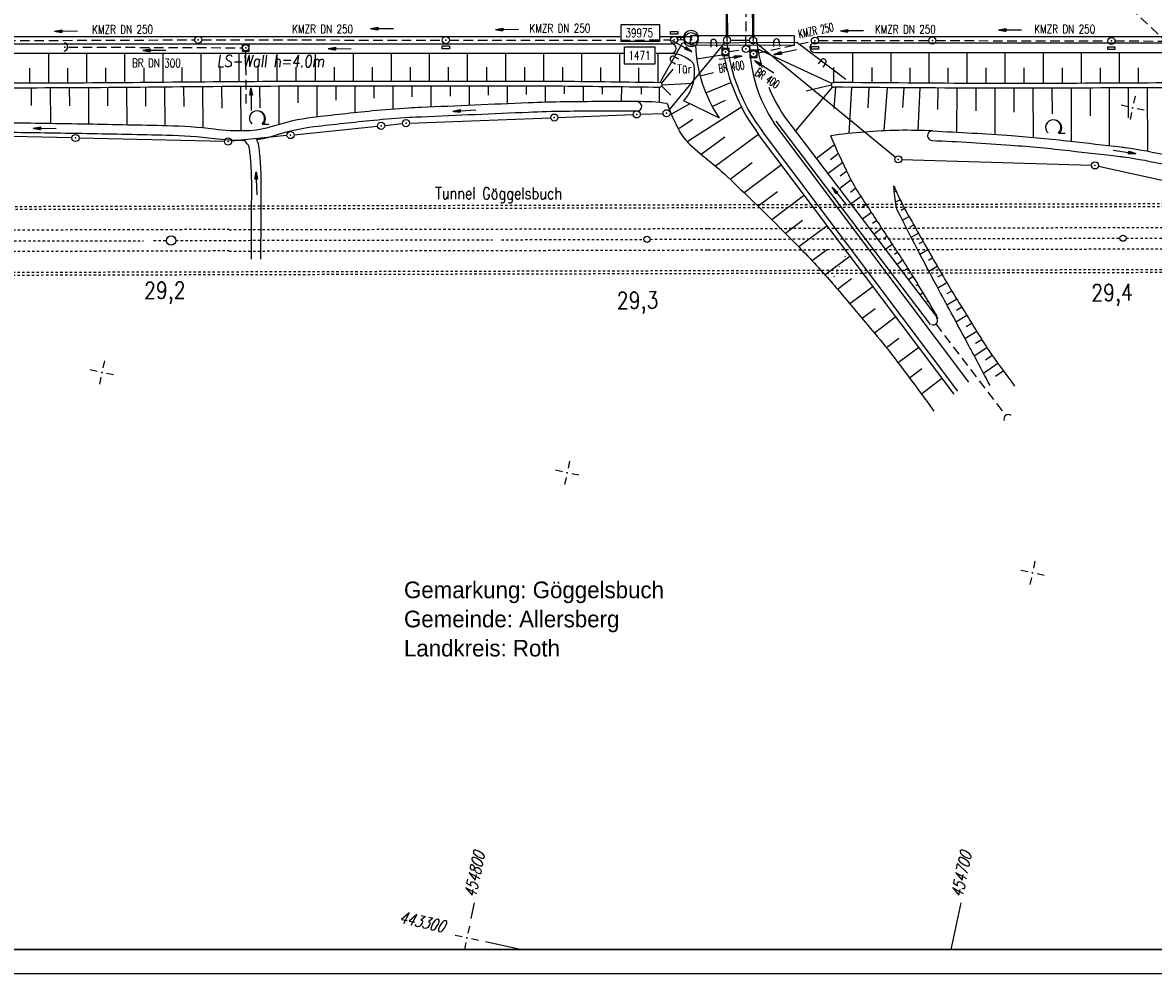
# Model space of a CAD drawing. Extents: x 0 to 1135, y 0 to 420.
# Tile 11 of 61: x 288 to 526, y 0 to 200. Entities that reach past the tile are written whole.
import ezdxf
from ezdxf.enums import TextEntityAlignment as Align

# ---------------------------------------------------------------- set-up
doc = ezdxf.new("R2010")
doc.units = 0
doc.header["$LTSCALE"] = 2
doc.header["$MEASUREMENT"] = 0
for name, pattern in [('ACAD_ISO03W100', [0.5, 0.25, -0.25]), ('ACAD_ISO05W100', [0.5, 0.25, -0.25]), ('AUSGEZOGEN', [0]), ('GESTRICH-X2', [1.5, 1, -0.5]), ('GESTRICHELT', [0.75, 0.5, -0.25]), ('PUNKTX2_STR', [0.6, 0.1, -0.5])]:
    doc.linetypes.add(name, pattern=pattern)
doc.layers.get('0').update_dxf_attribs({"color": 8, "linetype": 'AUSGEZOGEN'})
for name, color, linetype in [('Bahnachse', 7, 'CONTINUOUS'), ('BAUWOTOP', 250, 'AUSGEZOGEN'), ('BAUWUTOP', 250, 'GESTRICHELT'), ('BOESCHG', 8, 'AUSGEZOGEN'), ('BW-SCHRIFT', 8, 'AUSGEZOGEN'), ('DURCHL', 200, 'GESTRICH-X2'), ('FBRTOP', 8, 'AUSGEZOGEN'), ('Gleisachsen', 7, 'CONTINUOUS'), ('GRENZL', 8, 'AUSGEZOGEN'), ('GRENZL-BAB', 7, 'AUSGEZOGEN'), ('GRENZP-BAB', 7, 'AUSGEZOGEN'), ('KANAL', 200, 'GESTRICH-X2'), ('LAERMWAND', 8, 'AUSGEZOGEN'), ('MULDE', 8, 'AUSGEZOGEN'), ('NETZ', 250, 'AUSGEZOGEN'), ('NUTZUNG', 8, 'PUNKTX2_STR'), ('PFEIL', 200, 'CONTINUOUS'), ('PFEILTOP', 8, 'AUSGEZOGEN'), ('PP', 8, 'AUSGEZOGEN'), ('RAHMEN', 250, 'AUSGEZOGEN'), ('SCHRIFT', 8, 'AUSGEZOGEN'), ('SCHSYMBOL', 200, 'AUSGEZOGEN'), ('SIGNATUR', 8, 'AUSGEZOGEN'), ('STRASSE', 8, 'AUSGEZOGEN'), ('TEXTO', 200, 'CONTINUOUS'), ('TUNNEL', 15, 'CONTINUOUS'), ('WALD', 8, 'AUSGEZOGEN')]:
    doc.layers.add(name, color=color, linetype=linetype)
doc.styles.add('ROMANS', font='romans.shx', dxfattribs={"width": 0.8})
doc.styles.add('UNIR-H', font='unir_h.shx', dxfattribs={"width": 0.8})

# ---------------------------------------------------------------- blocks, each defined once
blk = doc.blocks.new('IKR')
at = {"color": 0}
for p, q in [((0, 1), (0, 2.5)), ((-2.5, 0), (-1, 0)), ((1, 0), (2.5, 0)), ((0, -2.5), (0, -1))]:
    blk.add_line(p, q, dxfattribs=at)
blk.add_circle((0, 0), 0.05, dxfattribs=at)
blk.add_point((0, 0), dxfattribs=at)
blk = doc.blocks.new('GST')
at = {"color": 0}
blk.add_circle((0, 0), 0.75, dxfattribs=at)
blk.add_point((0, 0), dxfattribs=at)
blk = doc.blocks.new('DL')
at = {"color": 0}
blk.add_arc((-0.31, 0.02), 0.91, 282.5363, 77.4637, dxfattribs=at)
blk.add_point((0.6, 0), dxfattribs=at)
blk = doc.blocks.new('PFEIL2')
at = {"color": 0}
for p, q in [((0.88, 0), (-2.4, -0.01)), ((0.88, -0.27), (0.88, 0.28)), ((0.88, 0.28), (2.43, 0.01)), ((0.91, 0.27), (0.88, 0.26)), ((0.97, 0.26), (0.88, 0.25)), ((1.02, 0.25), (0.88, 0.23)), ((1.07, 0.24), (0.88, 0.21)), ((1.13, 0.23), (0.88, 0.19)), ((1.18, 0.22), (0.88, 0.17)), ((1.24, 0.21), (0.88, 0.15)), ((1.29, 0.21), (0.88, 0.14)), ((1.34, 0.2), (0.88, 0.12)), ((1.4, 0.19), (0.88, 0.1)), ((1.45, 0.18), (0.88, 0.08)), ((1.51, 0.17), (0.88, 0.06)), ((1.56, 0.16), (0.88, 0.04)), ((1.61, 0.15), (0.88, 0.02)), ((1.67, 0.14), (0.88, 0.01)), ((1.72, 0.13), (0.88, -0.01)), ((1.78, 0.12), (0.88, -0.03)), ((1.83, 0.11), (0.88, -0.05)), ((1.88, 0.1), (0.88, -0.07)), ((1.94, 0.09), (0.88, -0.09)), ((2.05, 0.08), (0.88, -0.12)), ((1.99, 0.08), (0.88, -0.11)), ((2.1, 0.07), (0.88, -0.14)), ((2.15, 0.06), (0.88, -0.16)), ((2.21, 0.05), (0.88, -0.18)), ((2.26, 0.04), (0.88, -0.2)), ((2.32, 0.03), (0.88, -0.22)), ((2.37, 0.02), (0.88, -0.23)), ((2.42, 0.01), (0.88, -0.25)), ((2.43, 0.01), (0.88, -0.27))]:
    blk.add_line(p, q, dxfattribs=at)
blk = doc.blocks.new('30')
at = {"color": 0}
for p, q in [((-0.75, -0.29), (-0.75, 0.29)), ((-0.75, 0.29), (0.75, 0.29)), ((0.75, 0.29), (0.75, -0.29)), ((0.75, -0.29), (-0.75, -0.29))]:
    blk.add_line(p, q, dxfattribs=at)
blk.add_point((0, 0), dxfattribs=at)
blk = doc.blocks.new('13')
blk.add_lwpolyline([(0.76, 1.22), (-0.75, 1.22), (-0.75, 1.8), (0.76, 1.8)], close=True)
at = {"rotation": 180}
blk.add_blockref('GST', (0, 0), dxfattribs=at)
blk = doc.blocks.new('17')
blk.add_lwpolyline([(-0.76, -1.22), (0.75, -1.22), (0.75, -1.8), (-0.76, -1.8)], close=True)
blk.add_blockref('GST', (0, 0))
blk = doc.blocks.new('20')
blk.add_lwpolyline([(-0.75, -0.75), (0.75, -0.75), (0.75, 0.75), (-0.75, 0.75)], close=True)
blk.add_circle((0, 0), 0.676)
blk.add_point((0, 0))
blk = doc.blocks.new('10')
blk.add_blockref('GST', (0, 0))
blk = doc.blocks.new('42')
at = {"color": 0}
blk.add_arc((-0.02, -0.31), 0.91, 12.5363, 167.4637, dxfattribs=at)
blk.add_point((0, 0), dxfattribs=at)
blk = doc.blocks.new('PKT')
at = {"color": 0}
blk.add_circle((0, 0), 0.15, dxfattribs=at)
blk.add_point((0, 0), dxfattribs=at)
blk = doc.blocks.new('PP')
at = {"color": 0}
blk.add_circle((0, -0.01), 1.49, dxfattribs=at)
blk.add_point((0, 0), dxfattribs=at)
blk = doc.blocks.new('LW')
at = {"color": 0}
blk.add_line((1.18, 0), (2.58, 0), dxfattribs=at)
for centre, radius, start, end in [((0.07, 1.19), 1.6, 312.7202, 226.7249), ((0.17, 1.08), 1.68, 321.1992, 68.9844), ((0.08, 1.13), 1.67, 319.2916, 65.2101)]:
    blk.add_arc(centre, radius, start, end, dxfattribs=at)
blk = doc.blocks.new('LAERML')
for p, q in [((-0.57, -0.06), (-0.57, 0.94)), ((0.63, -0.06), (0.63, 0.94))]:
    blk.add_line(p, q)
blk.add_arc((0.03, -0.06), 0.6, 180.0124, 0.0124)

msp = doc.modelspace()

# ---------------------------------------------------------------- linework, layer by layer
at = {"layer": 'Bahnachse', "linetype": 'ACAD_ISO05W100'}
for points in [[(419.8, 154.25), (518.5, 154.49)], [(519.8, 154.49), (618.49, 154.73)], [(220.15, 153.75), (313.35, 153.97)], [(315.47, 153.98), (318.15, 153.98)], [(320.15, 153.99), (331.34, 154.01)], [(331.34, 154.03), (386.64, 154.16)], [(388.54, 154.17), (418.5, 154.24)]]:
    msp.add_lwpolyline(points, dxfattribs=at)
at = {"layer": 'Bahnachse', "linetype": 'Continuous'}
for centre, radius in [((319.15, 153.99), 1), ((419.15, 154.24), 0.65), ((519.15, 154.49), 0.65)]:
    msp.add_circle(centre, radius, dxfattribs=at)
at = {"layer": 'BAUWOTOP'}
for p, q in [((428.25, 197.04), (428.24, 195.04)), ((450.03, 194.98), (428.24, 195.04)), ((450.04, 196.98), (428.25, 197.04)), ((450.04, 196.98), (450.03, 194.98))]:
    msp.add_line(p, q, dxfattribs=at)
at = {"layer": 'BAUWUTOP'}
for p, q in [((435.85, 233.33), (435.94, 195.02)), ((441.33, 233.34), (441.42, 195.01))]:
    msp.add_line(p, q, dxfattribs=at)
at = {"layer": 'BOESCHG'}
for p, q in [((293.45, 187.13), (293.45, 193.34)), ((301.45, 187.17), (301.45, 193.34)), ((309.45, 187.22), (309.45, 193.34)), ((317.45, 187.3), (317.45, 193.34)), ((325.45, 187.37), (325.45, 193.34)), ((333.45, 187.43), (333.45, 193.34)), ((341.45, 187.47), (341.45, 193.34)), ((349.45, 187.49), (349.45, 193.34)), ((357.45, 187.5), (357.45, 193.34)), ((365.45, 187.5), (365.45, 193.34)), ((373.45, 187.5), (373.45, 193.34)), ((381.45, 187.51), (381.45, 193.34)), ((389.45, 187.51), (389.45, 193.34)), ((397.45, 187.5), (397.45, 193.34)), ((405.45, 187.43), (405.45, 193.34)), ((413.45, 187.34), (413.45, 193.34)), ((421.45, 187.24), (421.45, 193.34)), ((429.59, 192.18), (434.88, 193.05)), ((457.97, 187.02), (442.43, 194.22)), ((462.42, 187.17), (462.42, 193.54)), ((470.42, 187.11), (470.42, 193.54)), ((478.42, 187.06), (478.42, 193.54)), ((486.42, 187.01), (486.42, 193.54)), ((494.42, 186.98), (494.42, 193.54)), ((502.42, 186.99), (502.42, 193.54)), ((510.42, 187.03), (510.42, 193.54)), ((518.42, 187.07), (518.42, 193.54)), ((289.45, 187.11), (289.45, 190.22)), ((297.45, 187.15), (297.45, 190.24)), ((305.45, 187.19), (305.45, 190.27)), ((313.45, 187.26), (313.45, 190.3)), ((321.45, 187.33), (321.45, 190.34)), ((329.45, 187.4), (329.45, 190.37)), ((337.45, 187.45), (337.45, 190.39)), ((345.45, 187.49), (345.45, 190.41)), ((353.45, 187.49), (353.45, 190.42)), ((361.45, 187.5), (361.45, 190.42)), ((369.45, 187.5), (369.45, 190.42)), ((377.45, 187.5), (377.45, 190.42)), ((385.45, 187.51), (385.45, 190.42)), ((393.45, 187.51), (393.45, 190.42)), ((401.45, 187.47), (401.45, 190.41)), ((409.45, 187.39), (409.45, 190.36)), ((417.45, 187.3), (417.45, 190.32)), ((458.42, 187.21), (458.42, 190.38)), ((466.42, 187.14), (466.42, 190.34)), ((474.42, 187.08), (474.42, 190.31)), ((482.42, 187.03), (482.42, 190.29)), ((490.42, 186.99), (490.42, 190.27)), ((498.42, 186.98), (498.42, 190.26)), ((506.42, 187.01), (506.42, 190.28)), ((514.42, 187.05), (514.42, 190.3)), ((522.42, 187.09), (522.42, 190.32)), ((422.23, 187.04), (424.67, 190.04)), ((430.31, 188.58), (433.12, 189.34)), ((289.83, 182.37), (289.82, 186.11)), ((293.85, 178.57), (293.82, 186.13)), ((297.84, 182.33), (297.82, 186.15)), ((301.87, 178.43), (301.82, 186.17)), ((305.85, 182.28), (305.82, 186.2)), ((309.88, 178.27), (309.82, 186.23)), ((313.86, 182.23), (313.82, 186.26)), ((317.9, 178.1), (317.82, 186.3)), ((321.86, 182.15), (321.82, 186.34)), ((325.89, 177.64), (325.82, 186.37)), ((329.85, 181.8), (329.82, 186.4)), ((333.88, 177.03), (333.82, 186.43)), ((337.84, 181.89), (337.82, 186.45)), ((341.86, 178.4), (341.82, 186.47)), ((345.83, 182.93), (345.82, 186.49)), ((349.82, 179.96), (349.82, 186.49)), ((353.82, 183.46), (353.82, 186.5)), ((357.82, 180.85), (357.82, 186.5)), ((361.82, 183.88), (361.82, 186.5)), ((365.82, 181.6), (365.82, 186.5)), ((369.82, 184.18), (369.82, 186.5)), ((373.82, 182.04), (373.82, 186.5)), ((377.82, 184.36), (377.82, 186.51)), ((381.82, 182.39), (381.82, 186.51)), ((385.82, 184.54), (385.82, 186.51)), ((389.82, 182.73), (389.82, 186.51)), ((393.82, 184.71), (393.82, 186.51)), ((397.8, 183.05), (397.82, 186.5)), ((401.8, 184.8), (401.82, 186.47)), ((405.78, 183.17), (405.82, 186.43)), ((409.8, 184.79), (409.82, 186.39)), ((413.78, 183.2), (413.82, 186.34)), ((417.82, 186.29), (417.82, 186.29)), ((417.91, 186.29), (417.92, 184.79)), ((421.7, 186.24), (421.71, 182.99)), ((422.26, 186.47), (424.16, 184.57)), ((422.33, 186.74), (428.8, 187.04)), ((431.5, 185.03), (436.78, 187.23)), ((458.1, 186.28), (450.33, 177.07)), ((457.87, 186.62), (452.55, 185.38)), ((458.77, 186.2), (458.42, 181.72)), ((462.11, 186.17), (461.55, 176.49)), ((465.78, 186.14), (465.56, 181.86)), ((469.59, 186.12), (468.92, 177.06)), ((473.1, 186.09), (472.81, 181.93)), ((476.44, 186.07), (476.04, 177.14)), ((480.23, 186.05), (480.2, 181.51)), ((484.23, 186.02), (484.18, 176.78)), ((488.23, 186), (488.2, 181.28)), ((492.23, 185.99), (492.2, 176.29)), ((496.23, 185.98), (496.23, 180.99)), ((500.23, 185.99), (500.26, 175.68)), ((504.23, 186), (504.25, 180.65)), ((508.23, 186.02), (508.28, 174.86)), ((512.23, 186.04), (512.25, 180.22)), ((516.23, 186.06), (516.28, 173.95)), ((520.23, 186.08), (520.26, 179.77)), ((524.23, 186.1), (524.29, 172.79)), ((432.85, 182.16), (435.62, 183.49)), ((424.21, 180.58), (428.2, 182.76)), ((427.56, 174.78), (438.97, 182.09)), ((425.68, 177.48), (428.78, 179.49)), ((433.5, 169.67), (442.55, 176.36)), ((430.5, 172.14), (435.5, 175.79)), ((458.57, 174.13), (454.76, 171.24)), ((459.41, 172.26), (457.69, 170.95)), ((441.25, 170.3), (436.64, 166.83)), ((447.4, 169.91), (439.56, 164.02)), ((460.26, 170.39), (457.18, 168.05)), ((462.04, 166.72), (459.6, 164.87)), ((461.14, 168.55), (459.76, 167.5)), ((446.53, 164.26), (442.47, 161.2)), ((463.04, 164.97), (461.92, 164.12)), ((471.31, 164.31), (471.49, 164.39)), ((452.2, 163.52), (445.35, 158.37)), ((464.12, 163.28), (462.01, 161.68)), ((465.21, 161.6), (464.22, 160.84)), ((471.37, 162.13), (472.33, 162.57)), ((466.31, 159.92), (464.43, 158.49)), ((472.56, 160.41), (473.21, 160.78)), ((451.81, 158.22), (448.21, 155.51)), ((457.01, 157.12), (451.06, 152.64)), ((467.41, 158.24), (466.53, 157.57)), ((472.81, 158.26), (474.19, 159.04)), ((474.45, 156.89), (475.18, 157.3)), ((468.51, 156.57), (466.85, 155.31)), ((469.61, 154.89), (468.84, 154.3)), ((474.64, 154.69), (476.16, 155.56)), ((457.03, 152.13), (453.84, 149.73)), ((470.71, 153.22), (469.27, 152.12)), ((476.36, 153.37), (477.15, 153.82)), ((476.49, 151.14), (478.14, 152.08)), ((461.82, 150.73), (456.55, 146.77)), ((471.81, 151.54), (471.15, 151.03)), ((472.9, 149.86), (471.69, 148.94)), ((478.27, 149.85), (479.13, 150.34)), ((473.99, 148.17), (473.44, 147.76)), ((478.36, 147.59), (480.13, 148.61)), ((462.1, 145.94), (459.18, 143.74)), ((475.06, 146.47), (474.11, 145.75)), ((480.22, 146.34), (481.13, 146.88)), ((480.26, 144.03), (482.15, 145.16)), ((466.63, 144.33), (461.77, 140.68)), ((476.11, 144.76), (475.71, 144.46)), ((477.15, 143.04), (476.53, 142.56)), ((482.2, 142.84), (483.19, 143.45)), ((478.19, 141.31), (477.96, 141.14)), ((482.16, 140.47), (484.23, 141.74)), ((467.09, 139.68), (464.35, 137.62)), ((471.43, 137.94), (466.93, 134.55)), ((479.22, 139.59), (478.95, 139.38)), ((484.06, 136.94), (486.32, 138.33)), ((484.19, 139.37), (485.28, 140.04)), ((480.16, 137.79), (480.16, 137.79)), ((486.19, 135.9), (487.37, 136.63)), ((472.05, 133.4), (469.46, 131.45)), ((485.95, 133.41), (488.41, 134.92)), ((488.18, 132.43), (489.46, 133.22)), ((476.24, 131.54), (471.92, 128.29)), ((487.89, 129.78), (490.54, 131.53)), ((490.28, 128.9), (491.67, 129.88)), ((476.88, 127.02), (474.32, 125.1)), ((489.84, 126.11), (492.83, 128.26)), ((492.4, 125.47), (494, 126.64)), ((476.79, 121.77), (481.08, 125.11)), ((495.19, 125.02), (495.19, 125.02))]:
    msp.add_line(p, q, dxfattribs=at)
for points in [[(94.27, 188, 0.000001), (102.18, 188.21, 0.000121)], [(270.41, 187.15, 0.002576), (290.94, 187.12, 0.00157), (317.68, 187.3, -0.001525), (345.22, 187.49, -0.000826), (346.78, 187.49, -0.000027), (393.68, 187.51, -0.002527), (401.31, 187.48, -0.000938), (421.83, 187.24)], [(424.26, 193.34, -0.053602), (425.68, 193.15, -0.060386), (426.88, 192.7, -0.039072), (428.2, 191.88, -0.078924), (428.75, 191.33, -0.137762), (428.99, 190.66, -0.038798), (428.98, 188.18, -0.085746), (428.36, 185.75, -0.077854), (426.84, 183.43)], [(214.78, 186.03, 0.001939), (223.72, 185.9, 0.00554), (226.85, 185.9, 0.000689), (245.28, 186.13, -0.002603), (250.16, 186.18, -0.002612), (270.41, 186.15, 0.002576), (290.94, 186.12, 0.00157), (317.69, 186.3, -0.001525), (345.22, 186.49, -0.000825), (346.78, 186.49, -0.000027), (393.68, 186.51, -0.002527), (401.3, 186.48, -0.000938), (421.82, 186.24)], [(564.23, 186.28, 0.000016), (562.67, 186.27, 0.000077), (556, 186.24, -0.00001), (502.85, 186, -0.002343), (489.54, 186, -0.001), (458.34, 186.21)], [(647.46, 187.58, 0.000172), (628.23, 187.55, 0.000586), (622.58, 187.53, 0), (564.31, 187.28, 0.000017), (562.67, 187.27, 0.000077), (556, 187.24, -0.00001), (502.85, 187, -0.002343), (489.54, 187, -0.001), (458.35, 187.21)], [(423.36, 182.8, 0.042679), (425.99, 176.92, 0.081578), (428.09, 174.26, 0.015891), (432.6, 170.41, -0.021051), (435.98, 167.46, -0.008038), (450.54, 153.17, -0.015254), (457.85, 145.29, -0.004148), (459.15, 143.78, -0.000679), (467.02, 134.44, -0.011259), (471.28, 129.12, -0.008003), (479.4, 118.16)], [(480.09, 138.11, 0.003199), (475.74, 145.36, 0.00669), (473.59, 148.79, 0.002523), (468.44, 156.68, -0.002626), (463.49, 164.25, -0.030027), (461.54, 167.71, -0.013005), (457.76, 176.02)]]:
    msp.add_lwpolyline(points, format="xyb", dxfattribs=at)
msp.add_lwpolyline([(426.84, 183.43), (434.27, 179.78)], dxfattribs=at)
at = {"layer": 'BOESCHG', "flags": 128}
for points in [[(491.22, 123.51, 0.000333), (488.1, 129.39, 0.000826), (486.84, 131.76, 0.000034), (483.05, 138.82, -0.000044), (480.1, 144.32, -0.002927), (475.82, 152.42, -0.003063), (471.83, 160.2, -0.078689), (471.51, 161.17, -0.018581), (471.01, 165.46)], [(471.01, 165.46, 0.004477), (472.73, 161.71, 0.018198), (473.2, 160.81, 0.001868), (479.44, 149.8, 0.004506), (482.08, 145.27, 0.002879), (483.22, 143.38, 0.000539), (489.39, 133.34, 0.015853), (491.55, 130.05, 0.007614), (496.39, 123.42)]]:
    msp.add_lwpolyline(points, format="xyb", dxfattribs=at)
at = {"layer": 'BOESCHG'}
for centre, radius, start, end in [((459.29, 196.31), 29.99, 182.422, 213.4507), ((421.83, 186.74), 0.5, 268.2401, 90.6468), ((458.36, 186.71), 0.5, 91.8472, 267.6108), ((417.61, 141.45), 41.74, 82.0819, 90.7886), ((475.86, 43.05), 134.2, 94.6943, 97.7517), ((473.68, 69.52), 107.64, 87.0713, 94.6943)]:
    msp.add_arc(centre, radius, start, end, dxfattribs=at)
at = {"layer": 'DURCHL'}
for p, q in [((563.78, 162.56), (461.13, 258.55)), ((297.57, 194.66), (334.07, 194.5)), ((479.82, 136.46), (494.49, 117.25))]:
    msp.add_line(p, q, dxfattribs=at)
at = {"layer": 'FBRTOP'}
for points in [[(47.23, 196.88), (122.23, 196.88), (322.23, 196.88), (413.45, 196.88)], [(422, 196.88), (428.25, 196.88)], [(450.03, 196.88), (450.21, 196.88)], [(454.86, 196.88), (472.23, 196.88), (647.23, 196.88), (673.61, 196.83)]]:
    msp.add_lwpolyline(points, dxfattribs=at)
at = {"layer": 'Gleisachsen', "linetype": 'ACAD_ISO03W100'}
for points in [[(135.94, 155.82), (331.33, 156.38)], [(331.34, 156.28), (431.99, 156.52)], [(431.99, 156.52), (531.99, 156.77)], [(432, 152.02), (532, 152.27)], [(135.94, 151.31), (331.34, 151.88)], [(331.35, 151.78), (432, 152.02)]]:
    msp.add_lwpolyline(points, dxfattribs=at)
at = {"layer": 'GRENZL'}
msp.add_line((436.7, 196.08), (440.67, 196.07), dxfattribs=at)
at = {"layer": 'GRENZL-BAB'}
for p, q in [((423.73, 181.31), (435.47, 195.51)), ((442, 195.6), (471.36, 171.54)), ((417.73, 180.53), (422.5, 180.71)), ((364.02, 178.19), (367.76, 178.57)), ((369.25, 178.68), (398.91, 179.81)), ((400.41, 179.86), (416.23, 180.47)), ((298.3, 175.56), (246.13, 176.77)), ((343.49, 176.08), (331.85, 174.89)), ((344.98, 176.23), (362.53, 178.03)), ((330.36, 174.83), (299.8, 175.53)), ((472.69, 171.04), (512.52, 169.81)), ((514, 169.63), (533.68, 165.31))]:
    msp.add_line(p, q, dxfattribs=at)
at = {"layer": 'GRENZL-BAB', "const_width": 0.5, "flags": 128}
for points in [[(435.86, 231.6), (435.95, 196.84)], [(441.42, 196.82), (441.38, 231.59)]]:
    msp.add_lwpolyline(points, dxfattribs=at)
at = {"layer": 'KANAL'}
for p, q in [((563.78, 162.56), (461.13, 258.55)), ((439.93, 195), (439.99, 210.58)), ((278.42, 196), (324.11, 196.17)), ((325.61, 196.16), (376.11, 196.12)), ((377.61, 196.12), (424.09, 196.14)), ((442.23, 193.38), (453.69, 195.83)), ((455.17, 196), (478.35, 196.02)), ((479.85, 196.02), (515.96, 195.94)), ((517.46, 195.94), (565.61, 195.86)), ((297.57, 194.66), (334.07, 194.5)), ((334.8, 193.76), (334.82, 182.2)), ((436.39, 193.71), (439.17, 194.14)), ((440.88, 193.64), (440.54, 193.84))]:
    msp.add_line(p, q, dxfattribs=at)
at = {"layer": 'LAERMWAND', "flags": 128}
msp.add_lwpolyline([(422.03, 187.51), (426.57, 195.56), (450.61, 195.71), (460.89, 187.93)], dxfattribs=at)
at = {"layer": 'MULDE'}
for points in [[(43.1, 195.35, -0.00253), (43.54, 195.35, -0.000382), (57.52, 195.35, 0.000267), (77.45, 195.34), (122.23, 195.34), (322.23, 195.34, 0.000002), (347.99, 195.34), (424.26, 195.34)], [(77.45, 193.34), (122.23, 193.34), (322.23, 193.34, 0.000002), (347.99, 193.34), (414.18, 193.34)], [(417.03, 183.19, 0.00381), (401.83, 183.13, 0.007558), (394.17, 182.92, 0.000445), (371.67, 181.95, 0.003776), (369.02, 181.81, 0.009604), (361.45, 181.22, 0.005767), (348.86, 179.84, 0.048739), (340.59, 178.01, -0.072684), (334.97, 177.04, -0.037314), (328.17, 177.38, 0.025673), (318.31, 178.1, 0.000503), (301.62, 178.44, 0.000934), (292.63, 178.59, 0.002222), (276.72, 178.77, -0.002314), (261.45, 178.94, -0.009345), (259.61, 179.01, -0.000747), (236.67, 180.27, -0.019388), (227.18, 181.17, -0.010509), (209.82, 183.89)], [(334.61, 175.02, -0.034622), (328.22, 175.37, 0.025694), (318.23, 176.1, 0.000496), (301.49, 176.44, 0.000933), (292.6, 176.59, 0.002223), (276.69, 176.77, -0.002309), (261.39, 176.95, -0.009349), (259.54, 177.01, -0.000748), (236.48, 178.28, -0.019387), (226.97, 179.18, -0.010499), (209.55, 181.9)], [(417.06, 181.19, 0.003814), (401.88, 181.13, 0.007559), (394.22, 180.92, 0.000444), (371.79, 179.95, 0.003788), (369.16, 179.82, 0.009592), (361.71, 179.23, 0.005683), (349.16, 177.86, 0.048878), (340.8, 176.01, -0.048281), (337.05, 175.17, -0.037353)], [(479.18, 177.02, -0.007361), (495.75, 176.04, -0.009848), (508.09, 174.88, -0.00046), (518.73, 173.67, -0.00543), (519.63, 173.55, -0.023835), (528.65, 171.87, -0.021562), (538.42, 169.11, -0.005653), (541.66, 168, -0.007751), (544.01, 167.13, -0.017235), (545.45, 166.51, -0.003691), (552.07, 163.32, -0.036658), (554.76, 161.75, -0.019347), (559.17, 158.46)], [(336, 150.1), (336.04, 158.84), (336.07, 165.98, 0.019067), (335.92, 170.48, 0.027211), (335.52, 173.62, 0.108592), (335.33, 174.08, 0.020214), (334.61, 175.02)], [(338, 150.1), (338.04, 158.83), (338.07, 166.04, 0.019067), (337.91, 170.69, 0.024229), (337.48, 174.31, 0.111608), (337.22, 174.93, 0.004706), (337.05, 175.17)], [(479.04, 175.03, -0.007387), (495.55, 174.05, -0.009854), (507.9, 172.89, -0.000455), (518.4, 171.69, -0.005421), (519.28, 171.58, -0.023844), (528.22, 169.91, -0.021669), (537.85, 167.19, -0.005546), (541, 166.11, -0.007718), (543.25, 165.28, -0.017268), (544.63, 164.68, -0.003654), (551.07, 161.58, -0.036696), (553.72, 160.04, -0.020149), (558.19, 156.69)]]:
    msp.add_lwpolyline(points, format="xyb", dxfattribs=at)
for points in [[(454.42, 195.54), (472.23, 195.54), (647.23, 195.54), (672.43, 195.49)], [(421.05, 193.34), (424.26, 193.34)], [(454.42, 193.54), (472.23, 193.54), (647.23, 193.54), (672.51, 193.49)], [(478.71, 136.38), (446.29, 179.08)], [(453.55, 172.83), (447.88, 180.29)], [(480.31, 137.59), (453.55, 172.83)]]:
    msp.add_lwpolyline(points, dxfattribs=at)
for centre, radius, start, end in [((424.25, 194.34), 1, 270.1223, 89.8784), ((477.02, 199.74), 35.03, 187.6849, 195.5153), ((454.38, 194.54), 1, 87.4397, 272.5609), ((477.02, 199.74), 35.03, 202.7247, 213.7143), ((417.02, 182.19), 1, 272.1712, 89.2009), ((479.08, 176.03), 1, 84.103, 267.4419)]:
    msp.add_arc(centre, radius, start, end, dxfattribs=at)
at = {"layer": 'NETZ'}
for p, q in [((382.18, 11.56), (382.88, 14.8)), ((483.07, 5.02), (485.17, 14.8)), ((392.58, 5.02), (385.22, 6.61))]:
    msp.add_line(p, q, dxfattribs=at)
at = {"layer": 'NUTZUNG'}
msp.add_line((457.85, 145.29), (461.26, 151.49), dxfattribs=at)
at = {"layer": 'PP', "flags": 128}
for points in [[(413.73, 195.82), (413.73, 199.42), (421.76, 199.42), (421.76, 195.82)], [(414.42, 191.08), (414.42, 194.68), (420.78, 194.67), (420.78, 191.07)]]:
    msp.add_lwpolyline(points, close=True, dxfattribs=at)
at = {"layer": 'RAHMEN'}
msp.add_line((0, 0), (950, 0), dxfattribs=at)
at = {"layer": 'RAHMEN', "const_width": 0.35}
msp.add_lwpolyline([(25, 5), (1130, 5), (1130, 415), (25, 415), (25, 5)], dxfattribs=at)
at = {"layer": 'STRASSE'}
for points in [[(486.73, 124.24), (445.79, 178.71)], [(483.65, 121.69), (442.59, 176.31)], [(484.42, 122.32), (443.39, 176.91)]]:
    msp.add_lwpolyline(points, dxfattribs=at)
for centre, radius, start, end in [((474.51, 200.3), 39.93, 187.7922, 188.4011), ((474.51, 200.3), 38.93, 187.7922, 188.6203), ((471.9, 195.83), 31.23, 181.5155, 213.2536), ((474.51, 200.3), 39.93, 190.9128, 216.933), ((474.51, 200.3), 38.93, 191.208, 216.933)]:
    msp.add_arc(centre, radius, start, end, dxfattribs=at)
at = {"layer": 'TUNNEL', "linetype": 'ACAD_ISO03W100'}
for p, q in [((331.33, 161.28), (781.32, 162.38)), ((331.33, 160.68), (781.32, 161.78)), ((128.35, 160.79), (331.32, 161.28)), ((131.42, 160.19), (331.32, 160.68)), ((331.36, 147.38), (131.41, 146.89)), ((781.35, 148.48), (331.36, 147.38)), ((781.35, 147.88), (331.36, 146.78)), ((331.36, 146.78), (128.29, 146.29))]:
    msp.add_line(p, q, dxfattribs=at)

# ---------------------------------------------------------------- block references
at = {"layer": 'GRENZP-BAB'}
for p in [(435.95, 196.09), (441.42, 196.07), (399.66, 179.83), (416.98, 180.5), (423.25, 180.74), (363.27, 178.11), (368.5, 178.65), (299.05, 175.55), (344.24, 176.16), (331.11, 174.81), (471.94, 171.06), (513.27, 169.79)]:
    msp.add_blockref('GST', p, dxfattribs=at)
at = {"layer": 'LAERMWAND'}
for name, p, rotation in [('PFEIL2', (426.46, 194.85), 330.8987584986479), ('LAERML', (433.15, 195.61), 180.3571012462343), ('LAERML', (446.37, 195.69), 180.3571012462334), ('LAERML', (424.65, 192.16), 240.609554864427), ('LAERML', (456.18, 191.5), 142.87641390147)]:
    msp.add_blockref(name, p, dxfattribs=dict(at, rotation=rotation))
at = {"layer": 'NETZ', "rotation": 167.8412}
for p in [(521.18, 181.9), (304.6, 126.27), (402.36, 105.21), (500.12, 84.15), (381.3, 7.45)]:
    msp.add_blockref('IKR', p, dxfattribs=at)
at = {"layer": 'PFEIL'}
for p, rotation in [((297.08, 198.03), 180.2044655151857), ((363.48, 198.55), 179.9269655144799), ((389.72, 198.37), 180.0503655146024), ((462.2, 198.1), 180.0664655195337), ((495.44, 198.26), 179.8808655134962), ((315.63, 193.98), 179.781965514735), ((436.64, 192.37), 8.342965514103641), ((448.18, 193.63), 192.0566655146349), ((443.78, 190.51), 147.6073655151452), ((335.96, 183.69), 90.66663319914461)]:
    msp.add_blockref('PFEIL2', p, dxfattribs=dict(at, rotation=rotation))
at = {"layer": 'PFEILTOP'}
for p, rotation in [((354.58, 194.32), 179.4260358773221), ((380.77, 181.32), 183.224869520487), ((292.61, 177.59), 179.3546496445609), ((519.45, 172.57), 351.7686738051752), ((337.07, 166.01), 91.41881469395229), ((459.56, 163.32), 128.2446733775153)]:
    msp.add_blockref('PFEIL2', p, dxfattribs=dict(at, rotation=rotation))
at = {"layer": 'PP', "rotation": 77.84121836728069}
for name, p in [('PP', (428.38, 196.71)), ('PP', (428.4, 196.2)), ('PKT', (428.38, 196.71)), ('PKT', (428.4, 196.2))]:
    msp.add_blockref(name, p, dxfattribs=at)
at = {"layer": 'SCHSYMBOL'}
for name, p, rotation in [('13', (424.83, 196.15), 1.836947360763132e-05), ('42', (296.8, 194.66), 270.0000183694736), ('10', (324.85, 196.18), 1.836947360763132e-05), ('20', (334.81, 194.51), 1.836947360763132e-05), ('17', (376.86, 196.11), 1.836947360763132e-05), ('30', (426.27, 196.41), 178.4308859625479), ('10', (439.92, 194.25), 1.836947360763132e-05), ('17', (454.42, 195.99), 1.836947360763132e-05), ('10', (479.1, 196.02), 1.836947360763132e-05), ('17', (516.72, 195.94), 1.836947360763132e-05), ('20', (435.64, 193.62), 1.836947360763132e-05), ('20', (441.51, 193.23), 1.836947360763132e-05), ('DL', (479.51, 136.99), 324.4829974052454), ('DL', (494.87, 116.79), 127.2600052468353)]:
    msp.add_blockref(name, p, dxfattribs=dict(at, rotation=rotation))
at = {"layer": 'SIGNATUR', "rotation": 178.4308859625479}
msp.add_blockref('30', (426.27, 196.41), dxfattribs=at)
at = {"layer": 'WALD'}
for p in [(337.12, 178.48), (504.43, 176.59)]:
    msp.add_blockref('LW', p, dxfattribs=at)

# ---------------------------------------------------------------- texts
at = {"layer": 'Bahnachse', "linetype": 'Continuous', "style": 'ROMANS'}
for s, rotation, oblique, width, p in [('29,2', 0.1393, 0, 0.8334, (313.45, 141.78)), ('29,3', 0.8401, 360, 0.8337, (412.81, 139.64)), ('29,4', 0.8401, 360, 0.8337, (512.5, 141.27))]:
    msp.add_text(s, height=3.5, rotation=rotation, dxfattribs=dict(at, oblique=oblique, width=width)).set_placement(p)
at = {"layer": 'BW-SCHRIFT', "style": 'ROMANS', "oblique": 7, "width": 0.8}
msp.add_text('LS-Wall h=4.0m', height=2.5, rotation=359.8395, dxfattribs=at).set_placement((328.78, 190.49))
at = {"layer": 'LAERMWAND', "style": 'ROMANS', "width": 0.8}
msp.add_text('Tür', height=1.8, rotation=0.4656, dxfattribs=at).set_placement((425.5, 189.15))
at = {"layer": 'NETZ', "style": 'ROMANS', "oblique": 16.6, "width": 0.75}
for s, rotation, p in [('454800', 77.8412, (383.09, 15.77)), ('454700', 77.8412, (485.38, 15.77)), ('443300', 347.8412, (366.92, 10.63))]:
    msp.add_text(s, height=2.5, rotation=rotation, dxfattribs=at).set_placement(p)
at = {"layer": 'PP', "style": 'ROMANS', "width": 0.75}
msp.add_text('39975', height=1.8, rotation=0.003, dxfattribs=at).set_placement((414.63, 196.72))
msp.add_text('1471', height=1.8, rotation=359.9582, dxfattribs=at).set_placement((419.88, 191.97), align=Align.RIGHT)
at = {"layer": 'SCHRIFT', "style": 'UNIR-H'}
for s, p in [('Gemarkung: Göggelsbuch', (368.07, 78.84)), ('Gemeinde: Allersberg', (368.07, 72.72)), ('Landkreis: Roth', (368.07, 66.59))]:
    msp.add_text(s, height=3.5, dxfattribs=at).set_placement(p)
at = {"layer": 'TEXTO', "style": 'ROMANS'}
for s, rotation, width, p in [('KMZR 250', 12.0567, 0.6, (454.83, 197.25)), ('KMZR DN 250', 0.2045, 0.75, (308.95, 197.47)), ('KMZR DN 250', 359.927, 0.75, (350.98, 197.55)), ('KMZR DN 250', 0.0504, 0.75, (400.84, 197.7)), ('KMZR DN 250', 0.0665, 0.75, (473.42, 197.48)), ('KMZR DN 250', 359.8809, 0.75, (506.92, 197.54)), ('BR DN 300', 359.782, 0.75, (316.05, 190.4)), ('BR 400', 8.343, 0.6, (437, 189.62)), ('BR 400', 326.6489, 0.6, (443.95, 187.36))]:
    msp.add_text(s, height=1.8, rotation=rotation, dxfattribs=dict(at, width=width)).set_placement(p, align=Align.CENTER)
at = {"layer": 'TUNNEL', "linetype": 'Continuous', "style": 'ROMANS', "oblique": 360, "width": 0.8}
msp.add_text('Tunnel Göggelsbuch', height=2.5, rotation=359.9208, dxfattribs=at).set_placement((374.64, 162.69))

doc.saveas('drawing.dxf')
